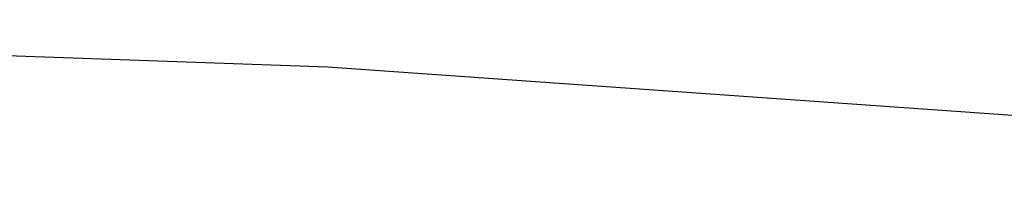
# Model space of a CAD drawing. Extents: x 0 to 363660, y 0 to 4201329.
# Tile 151 of 256: x 360218.655 to 360219.694, y 4200495.571 to 4200495.74. Entities that reach past the tile are written whole.
import ezdxf

# ---------------------------------------------------------------- set-up
doc = ezdxf.new("R2010")
doc.units = 0
doc.header["$LTSCALE"] = 0.5
doc.header["$MEASUREMENT"] = 0
doc.layers.add('(032) Горизонтали утолщенные', color=32, linetype='Continuous', lineweight=30)

# ---------------------------------------------------------------- blocks, each defined once
blk = doc.blocks.new('gergrgrre')
at = {"layer": '(032) Горизонтали утолщенные', "color": 32}
blk.add_polyline3d([(360221.7452, 4200495.4614, 546), (360220.39, 4200495.59, 546), (360218.98, 4200495.69, 546), (360217.57, 4200495.74, 546), (360216.2, 4200495.73, 546), (360214.9, 4200495.64, 546), (360213.68, 4200495.48, 546), (360212.51, 4200495.25, 546), (360211.4, 4200494.95, 546), (360210.33, 4200494.58, 546), (360209.3, 4200494.14, 546), (360208.29, 4200493.63, 546), (360207.29, 4200493.06, 546), (360206.32, 4200492.41, 546), (360205.37, 4200491.68, 546), (360204.44, 4200490.86, 546)], dxfattribs=at)
blk.add_polyline3d([(360221.7452, 4200495.4614, 546), (360220.39, 4200495.59, 546), (360218.98, 4200495.69, 546), (360217.57, 4200495.74, 546), (360216.2, 4200495.73, 546), (360214.9, 4200495.64, 546), (360213.68, 4200495.48, 546), (360212.51, 4200495.25, 546), (360211.4, 4200494.95, 546), (360210.33, 4200494.58, 546), (360209.3, 4200494.14, 546), (360208.29, 4200493.63, 546), (360207.29, 4200493.06, 546), (360206.32, 4200492.41, 546), (360205.37, 4200491.68, 546), (360204.44, 4200490.86, 546)], dxfattribs=at)
blk.add_polyline3d([(360221.7452, 4200495.4614, 546), (360220.39, 4200495.59, 546), (360218.98, 4200495.69, 546), (360217.57, 4200495.74, 546), (360216.2, 4200495.73, 546), (360214.9, 4200495.64, 546), (360213.68, 4200495.48, 546), (360212.51, 4200495.25, 546), (360211.4, 4200494.95, 546), (360210.33, 4200494.58, 546), (360209.3, 4200494.14, 546), (360208.29, 4200493.63, 546), (360207.29, 4200493.06, 546), (360206.32, 4200492.41, 546), (360205.37, 4200491.68, 546), (360204.44, 4200490.86, 546)], dxfattribs=at)
blk.add_polyline3d([(360221.7452, 4200495.4614, 546), (360220.39, 4200495.59, 546), (360218.98, 4200495.69, 546), (360217.57, 4200495.74, 546), (360216.2, 4200495.73, 546), (360214.9, 4200495.64, 546), (360213.68, 4200495.48, 546), (360212.51, 4200495.25, 546), (360211.4, 4200494.95, 546), (360210.33, 4200494.58, 546), (360209.3, 4200494.14, 546), (360208.29, 4200493.63, 546), (360207.29, 4200493.06, 546), (360206.32, 4200492.41, 546), (360205.37, 4200491.68, 546), (360204.44, 4200490.86, 546)], dxfattribs=at)
blk.add_polyline3d([(360221.7452, 4200495.4614, 546), (360220.39, 4200495.59, 546), (360218.98, 4200495.69, 546), (360217.57, 4200495.74, 546), (360216.2, 4200495.73, 546), (360214.9, 4200495.64, 546), (360213.68, 4200495.48, 546), (360212.51, 4200495.25, 546), (360211.4, 4200494.95, 546), (360210.33, 4200494.58, 546), (360209.3, 4200494.14, 546), (360208.29, 4200493.63, 546), (360207.29, 4200493.06, 546), (360206.32, 4200492.41, 546), (360205.37, 4200491.68, 546), (360204.44, 4200490.86, 546)], dxfattribs=at)
blk.add_polyline3d([(360221.7452, 4200495.4614, 546), (360220.39, 4200495.59, 546), (360218.98, 4200495.69, 546), (360217.57, 4200495.74, 546), (360216.2, 4200495.73, 546), (360214.9, 4200495.64, 546), (360213.68, 4200495.48, 546), (360212.51, 4200495.25, 546), (360211.4, 4200494.95, 546), (360210.33, 4200494.58, 546), (360209.3, 4200494.14, 546), (360208.29, 4200493.63, 546), (360207.29, 4200493.06, 546), (360206.32, 4200492.41, 546), (360205.37, 4200491.68, 546), (360204.44, 4200490.86, 546)], dxfattribs=at)
blk.add_polyline3d([(360221.7452, 4200495.4614, 546), (360220.39, 4200495.59, 546), (360218.98, 4200495.69, 546), (360217.57, 4200495.74, 546), (360216.2, 4200495.73, 546), (360214.9, 4200495.64, 546), (360213.68, 4200495.48, 546), (360212.51, 4200495.25, 546), (360211.4, 4200494.95, 546), (360210.33, 4200494.58, 546), (360209.3, 4200494.14, 546), (360208.29, 4200493.63, 546), (360207.29, 4200493.06, 546), (360206.32, 4200492.41, 546), (360205.37, 4200491.68, 546), (360204.44, 4200490.86, 546)], dxfattribs=at)
blk.add_polyline3d([(360221.7452, 4200495.4614, 546), (360220.39, 4200495.59, 546), (360218.98, 4200495.69, 546), (360217.57, 4200495.74, 546), (360216.2, 4200495.73, 546), (360214.9, 4200495.64, 546), (360213.68, 4200495.48, 546), (360212.51, 4200495.25, 546), (360211.4, 4200494.95, 546), (360210.33, 4200494.58, 546), (360209.3, 4200494.14, 546), (360208.29, 4200493.63, 546), (360207.29, 4200493.06, 546), (360206.32, 4200492.41, 546), (360205.37, 4200491.68, 546), (360204.44, 4200490.86, 546)], dxfattribs=at)
blk.add_polyline3d([(360221.7452, 4200495.4614, 546), (360220.39, 4200495.59, 546), (360218.98, 4200495.69, 546), (360217.57, 4200495.74, 546), (360216.2, 4200495.73, 546), (360214.9, 4200495.64, 546), (360213.68, 4200495.48, 546), (360212.51, 4200495.25, 546), (360211.4, 4200494.95, 546), (360210.33, 4200494.58, 546), (360209.3, 4200494.14, 546), (360208.29, 4200493.63, 546), (360207.29, 4200493.06, 546), (360206.32, 4200492.41, 546), (360205.37, 4200491.68, 546), (360204.44, 4200490.86, 546)], dxfattribs=at)
blk.add_polyline3d([(360221.7452, 4200495.4614, 546), (360220.39, 4200495.59, 546), (360218.98, 4200495.69, 546), (360217.57, 4200495.74, 546), (360216.2, 4200495.73, 546), (360214.9, 4200495.64, 546), (360213.68, 4200495.48, 546), (360212.51, 4200495.25, 546), (360211.4, 4200494.95, 546), (360210.33, 4200494.58, 546), (360209.3, 4200494.14, 546), (360208.29, 4200493.63, 546), (360207.29, 4200493.06, 546), (360206.32, 4200492.41, 546), (360205.37, 4200491.68, 546), (360204.44, 4200490.86, 546)], dxfattribs=at)
blk.add_polyline3d([(360221.7452, 4200495.4614, 546), (360220.39, 4200495.59, 546), (360218.98, 4200495.69, 546), (360217.57, 4200495.74, 546), (360216.2, 4200495.73, 546), (360214.9, 4200495.64, 546), (360213.68, 4200495.48, 546), (360212.51, 4200495.25, 546), (360211.4, 4200494.95, 546), (360210.33, 4200494.58, 546), (360209.3, 4200494.14, 546), (360208.29, 4200493.63, 546), (360207.29, 4200493.06, 546), (360206.32, 4200492.41, 546), (360205.37, 4200491.68, 546), (360204.44, 4200490.86, 546)], dxfattribs=at)
blk.add_polyline3d([(360221.7452, 4200495.4614, 546), (360220.39, 4200495.59, 546), (360218.98, 4200495.69, 546), (360217.57, 4200495.74, 546), (360216.2, 4200495.73, 546), (360214.9, 4200495.64, 546), (360213.68, 4200495.48, 546), (360212.51, 4200495.25, 546), (360211.4, 4200494.95, 546), (360210.33, 4200494.58, 546), (360209.3, 4200494.14, 546), (360208.29, 4200493.63, 546), (360207.29, 4200493.06, 546), (360206.32, 4200492.41, 546), (360205.37, 4200491.68, 546), (360204.44, 4200490.86, 546)], dxfattribs=at)
blk.add_polyline3d([(360221.7452, 4200495.4614, 546), (360220.39, 4200495.59, 546), (360218.98, 4200495.69, 546), (360217.57, 4200495.74, 546), (360216.2, 4200495.73, 546), (360214.9, 4200495.64, 546), (360213.68, 4200495.48, 546), (360212.51, 4200495.25, 546), (360211.4, 4200494.95, 546), (360210.33, 4200494.58, 546), (360209.3, 4200494.14, 546), (360208.29, 4200493.63, 546), (360207.29, 4200493.06, 546), (360206.32, 4200492.41, 546), (360205.37, 4200491.68, 546), (360204.44, 4200490.86, 546)], dxfattribs=at)
blk.add_polyline3d([(360221.7452, 4200495.4614, 546), (360220.39, 4200495.59, 546), (360218.98, 4200495.69, 546), (360217.57, 4200495.74, 546), (360216.2, 4200495.73, 546), (360214.9, 4200495.64, 546), (360213.68, 4200495.48, 546), (360212.51, 4200495.25, 546), (360211.4, 4200494.95, 546), (360210.33, 4200494.58, 546), (360209.3, 4200494.14, 546), (360208.29, 4200493.63, 546), (360207.29, 4200493.06, 546), (360206.32, 4200492.41, 546), (360205.37, 4200491.68, 546), (360204.44, 4200490.86, 546)], dxfattribs=at)
blk.add_polyline3d([(360221.7452, 4200495.4614, 546), (360220.39, 4200495.59, 546), (360218.98, 4200495.69, 546), (360217.57, 4200495.74, 546), (360216.2, 4200495.73, 546), (360214.9, 4200495.64, 546), (360213.68, 4200495.48, 546), (360212.51, 4200495.25, 546), (360211.4, 4200494.95, 546), (360210.33, 4200494.58, 546), (360209.3, 4200494.14, 546), (360208.29, 4200493.63, 546), (360207.29, 4200493.06, 546), (360206.32, 4200492.41, 546), (360205.37, 4200491.68, 546), (360204.44, 4200490.86, 546)], dxfattribs=at)
blk.add_polyline3d([(360221.7452, 4200495.4614, 546), (360220.39, 4200495.59, 546), (360218.98, 4200495.69, 546), (360217.57, 4200495.74, 546), (360216.2, 4200495.73, 546), (360214.9, 4200495.64, 546), (360213.68, 4200495.48, 546), (360212.51, 4200495.25, 546), (360211.4, 4200494.95, 546), (360210.33, 4200494.58, 546), (360209.3, 4200494.14, 546), (360208.29, 4200493.63, 546), (360207.29, 4200493.06, 546), (360206.32, 4200492.41, 546), (360205.37, 4200491.68, 546), (360204.44, 4200490.86, 546)], dxfattribs=at)
blk.add_polyline3d([(360221.7452, 4200495.4614, 546), (360220.39, 4200495.59, 546), (360218.98, 4200495.69, 546), (360217.57, 4200495.74, 546), (360216.2, 4200495.73, 546), (360214.9, 4200495.64, 546), (360213.68, 4200495.48, 546), (360212.51, 4200495.25, 546), (360211.4, 4200494.95, 546), (360210.33, 4200494.58, 546), (360209.3, 4200494.14, 546), (360208.29, 4200493.63, 546), (360207.29, 4200493.06, 546), (360206.32, 4200492.41, 546), (360205.37, 4200491.68, 546), (360204.44, 4200490.86, 546)], dxfattribs=at)
blk.add_polyline3d([(360221.7452, 4200495.4614, 546), (360220.39, 4200495.59, 546), (360218.98, 4200495.69, 546), (360217.57, 4200495.74, 546), (360216.2, 4200495.73, 546), (360214.9, 4200495.64, 546), (360213.68, 4200495.48, 546), (360212.51, 4200495.25, 546), (360211.4, 4200494.95, 546), (360210.33, 4200494.58, 546), (360209.3, 4200494.14, 546), (360208.29, 4200493.63, 546), (360207.29, 4200493.06, 546), (360206.32, 4200492.41, 546), (360205.37, 4200491.68, 546), (360204.44, 4200490.86, 546)], dxfattribs=at)
blk.add_polyline3d([(360221.7452, 4200495.4614, 546), (360220.39, 4200495.59, 546), (360218.98, 4200495.69, 546), (360217.57, 4200495.74, 546), (360216.2, 4200495.73, 546), (360214.9, 4200495.64, 546), (360213.68, 4200495.48, 546), (360212.51, 4200495.25, 546), (360211.4, 4200494.95, 546), (360210.33, 4200494.58, 546), (360209.3, 4200494.14, 546), (360208.29, 4200493.63, 546), (360207.29, 4200493.06, 546), (360206.32, 4200492.41, 546), (360205.37, 4200491.68, 546), (360204.44, 4200490.86, 546)], dxfattribs=at)
blk.add_polyline3d([(360221.7452, 4200495.4614, 546), (360220.39, 4200495.59, 546), (360218.98, 4200495.69, 546), (360217.57, 4200495.74, 546), (360216.2, 4200495.73, 546), (360214.9, 4200495.64, 546), (360213.68, 4200495.48, 546), (360212.51, 4200495.25, 546), (360211.4, 4200494.95, 546), (360210.33, 4200494.58, 546), (360209.3, 4200494.14, 546), (360208.29, 4200493.63, 546), (360207.29, 4200493.06, 546), (360206.32, 4200492.41, 546), (360205.37, 4200491.68, 546), (360204.44, 4200490.86, 546)], dxfattribs=at)
blk.add_polyline3d([(360221.7452, 4200495.4614, 546), (360220.39, 4200495.59, 546), (360218.98, 4200495.69, 546), (360217.57, 4200495.74, 546), (360216.2, 4200495.73, 546), (360214.9, 4200495.64, 546), (360213.68, 4200495.48, 546), (360212.51, 4200495.25, 546), (360211.4, 4200494.95, 546), (360210.33, 4200494.58, 546), (360209.3, 4200494.14, 546), (360208.29, 4200493.63, 546), (360207.29, 4200493.06, 546), (360206.32, 4200492.41, 546), (360205.37, 4200491.68, 546), (360204.44, 4200490.86, 546)], dxfattribs=at)
blk.add_polyline3d([(360221.7452, 4200495.4614, 546), (360220.39, 4200495.59, 546), (360218.98, 4200495.69, 546), (360217.57, 4200495.74, 546), (360216.2, 4200495.73, 546), (360214.9, 4200495.64, 546), (360213.68, 4200495.48, 546), (360212.51, 4200495.25, 546), (360211.4, 4200494.95, 546), (360210.33, 4200494.58, 546), (360209.3, 4200494.14, 546), (360208.29, 4200493.63, 546), (360207.29, 4200493.06, 546), (360206.32, 4200492.41, 546), (360205.37, 4200491.68, 546), (360204.44, 4200490.86, 546)], dxfattribs=at)
blk.add_polyline3d([(360221.7452, 4200495.4614, 546), (360220.39, 4200495.59, 546), (360218.98, 4200495.69, 546), (360217.57, 4200495.74, 546), (360216.2, 4200495.73, 546), (360214.9, 4200495.64, 546), (360213.68, 4200495.48, 546), (360212.51, 4200495.25, 546), (360211.4, 4200494.95, 546), (360210.33, 4200494.58, 546), (360209.3, 4200494.14, 546), (360208.29, 4200493.63, 546), (360207.29, 4200493.06, 546), (360206.32, 4200492.41, 546), (360205.37, 4200491.68, 546), (360204.44, 4200490.86, 546)], dxfattribs=at)
blk.add_polyline3d([(360221.7452, 4200495.4614, 546), (360220.39, 4200495.59, 546), (360218.98, 4200495.69, 546), (360217.57, 4200495.74, 546), (360216.2, 4200495.73, 546), (360214.9, 4200495.64, 546), (360213.68, 4200495.48, 546), (360212.51, 4200495.25, 546), (360211.4, 4200494.95, 546), (360210.33, 4200494.58, 546), (360209.3, 4200494.14, 546), (360208.29, 4200493.63, 546), (360207.29, 4200493.06, 546), (360206.32, 4200492.41, 546), (360205.37, 4200491.68, 546), (360204.44, 4200490.86, 546)], dxfattribs=at)
blk.add_polyline3d([(360221.7452, 4200495.4614, 546), (360220.39, 4200495.59, 546), (360218.98, 4200495.69, 546), (360217.57, 4200495.74, 546), (360216.2, 4200495.73, 546), (360214.9, 4200495.64, 546), (360213.68, 4200495.48, 546), (360212.51, 4200495.25, 546), (360211.4, 4200494.95, 546), (360210.33, 4200494.58, 546), (360209.3, 4200494.14, 546), (360208.29, 4200493.63, 546), (360207.29, 4200493.06, 546), (360206.32, 4200492.41, 546), (360205.37, 4200491.68, 546), (360204.44, 4200490.86, 546)], dxfattribs=at)
blk.add_polyline3d([(360221.7452, 4200495.4614, 546), (360220.39, 4200495.59, 546), (360218.98, 4200495.69, 546), (360217.57, 4200495.74, 546), (360216.2, 4200495.73, 546), (360214.9, 4200495.64, 546), (360213.68, 4200495.48, 546), (360212.51, 4200495.25, 546), (360211.4, 4200494.95, 546), (360210.33, 4200494.58, 546), (360209.3, 4200494.14, 546), (360208.29, 4200493.63, 546), (360207.29, 4200493.06, 546), (360206.32, 4200492.41, 546), (360205.37, 4200491.68, 546), (360204.44, 4200490.86, 546)], dxfattribs=at)
blk.add_polyline3d([(360221.7452, 4200495.4614, 546), (360220.39, 4200495.59, 546), (360218.98, 4200495.69, 546), (360217.57, 4200495.74, 546), (360216.2, 4200495.73, 546), (360214.9, 4200495.64, 546), (360213.68, 4200495.48, 546), (360212.51, 4200495.25, 546), (360211.4, 4200494.95, 546), (360210.33, 4200494.58, 546), (360209.3, 4200494.14, 546), (360208.29, 4200493.63, 546), (360207.29, 4200493.06, 546), (360206.32, 4200492.41, 546), (360205.37, 4200491.68, 546), (360204.44, 4200490.86, 546)], dxfattribs=at)
blk.add_polyline3d([(360221.7452, 4200495.4614, 546), (360220.39, 4200495.59, 546), (360218.98, 4200495.69, 546), (360217.57, 4200495.74, 546), (360216.2, 4200495.73, 546), (360214.9, 4200495.64, 546), (360213.68, 4200495.48, 546), (360212.51, 4200495.25, 546), (360211.4, 4200494.95, 546), (360210.33, 4200494.58, 546), (360209.3, 4200494.14, 546), (360208.29, 4200493.63, 546), (360207.29, 4200493.06, 546), (360206.32, 4200492.41, 546), (360205.37, 4200491.68, 546), (360204.44, 4200490.86, 546)], dxfattribs=at)
blk.add_polyline3d([(360221.7452, 4200495.4614, 546), (360220.39, 4200495.59, 546), (360218.98, 4200495.69, 546), (360217.57, 4200495.74, 546), (360216.2, 4200495.73, 546), (360214.9, 4200495.64, 546), (360213.68, 4200495.48, 546), (360212.51, 4200495.25, 546), (360211.4, 4200494.95, 546), (360210.33, 4200494.58, 546), (360209.3, 4200494.14, 546), (360208.29, 4200493.63, 546), (360207.29, 4200493.06, 546), (360206.32, 4200492.41, 546), (360205.37, 4200491.68, 546), (360204.44, 4200490.86, 546)], dxfattribs=at)
blk.add_polyline3d([(360221.7452, 4200495.4614, 546), (360220.39, 4200495.59, 546), (360218.98, 4200495.69, 546), (360217.57, 4200495.74, 546), (360216.2, 4200495.73, 546), (360214.9, 4200495.64, 546), (360213.68, 4200495.48, 546), (360212.51, 4200495.25, 546), (360211.4, 4200494.95, 546), (360210.33, 4200494.58, 546), (360209.3, 4200494.14, 546), (360208.29, 4200493.63, 546), (360207.29, 4200493.06, 546), (360206.32, 4200492.41, 546), (360205.37, 4200491.68, 546), (360204.44, 4200490.86, 546)], dxfattribs=at)
blk.add_polyline3d([(360221.7452, 4200495.4614, 546), (360220.39, 4200495.59, 546), (360218.98, 4200495.69, 546), (360217.57, 4200495.74, 546), (360216.2, 4200495.73, 546), (360214.9, 4200495.64, 546), (360213.68, 4200495.48, 546), (360212.51, 4200495.25, 546), (360211.4, 4200494.95, 546), (360210.33, 4200494.58, 546), (360209.3, 4200494.14, 546), (360208.29, 4200493.63, 546), (360207.29, 4200493.06, 546), (360206.32, 4200492.41, 546), (360205.37, 4200491.68, 546), (360204.44, 4200490.86, 546)], dxfattribs=at)
blk.add_polyline3d([(360221.7452, 4200495.4614, 546), (360220.39, 4200495.59, 546), (360218.98, 4200495.69, 546), (360217.57, 4200495.74, 546), (360216.2, 4200495.73, 546), (360214.9, 4200495.64, 546), (360213.68, 4200495.48, 546), (360212.51, 4200495.25, 546), (360211.4, 4200494.95, 546), (360210.33, 4200494.58, 546), (360209.3, 4200494.14, 546), (360208.29, 4200493.63, 546), (360207.29, 4200493.06, 546), (360206.32, 4200492.41, 546), (360205.37, 4200491.68, 546), (360204.44, 4200490.86, 546)], dxfattribs=at)
blk.add_polyline3d([(360221.7452, 4200495.4614, 546), (360220.39, 4200495.59, 546), (360218.98, 4200495.69, 546), (360217.57, 4200495.74, 546), (360216.2, 4200495.73, 546), (360214.9, 4200495.64, 546), (360213.68, 4200495.48, 546), (360212.51, 4200495.25, 546), (360211.4, 4200494.95, 546), (360210.33, 4200494.58, 546), (360209.3, 4200494.14, 546), (360208.29, 4200493.63, 546), (360207.29, 4200493.06, 546), (360206.32, 4200492.41, 546), (360205.37, 4200491.68, 546), (360204.44, 4200490.86, 546)], dxfattribs=at)
blk.add_polyline3d([(360221.7452, 4200495.4614, 546), (360220.39, 4200495.59, 546), (360218.98, 4200495.69, 546), (360217.57, 4200495.74, 546), (360216.2, 4200495.73, 546), (360214.9, 4200495.64, 546), (360213.68, 4200495.48, 546), (360212.51, 4200495.25, 546), (360211.4, 4200494.95, 546), (360210.33, 4200494.58, 546), (360209.3, 4200494.14, 546), (360208.29, 4200493.63, 546), (360207.29, 4200493.06, 546), (360206.32, 4200492.41, 546), (360205.37, 4200491.68, 546), (360204.44, 4200490.86, 546)], dxfattribs=at)
blk.add_polyline3d([(360221.7452, 4200495.4614, 546), (360220.39, 4200495.59, 546), (360218.98, 4200495.69, 546), (360217.57, 4200495.74, 546), (360216.2, 4200495.73, 546), (360214.9, 4200495.64, 546), (360213.68, 4200495.48, 546), (360212.51, 4200495.25, 546), (360211.4, 4200494.95, 546), (360210.33, 4200494.58, 546), (360209.3, 4200494.14, 546), (360208.29, 4200493.63, 546), (360207.29, 4200493.06, 546), (360206.32, 4200492.41, 546), (360205.37, 4200491.68, 546), (360204.44, 4200490.86, 546)], dxfattribs=at)
blk.add_polyline3d([(360221.7452, 4200495.4614, 546), (360220.39, 4200495.59, 546), (360218.98, 4200495.69, 546), (360217.57, 4200495.74, 546), (360216.2, 4200495.73, 546), (360214.9, 4200495.64, 546), (360213.68, 4200495.48, 546), (360212.51, 4200495.25, 546), (360211.4, 4200494.95, 546), (360210.33, 4200494.58, 546), (360209.3, 4200494.14, 546), (360208.29, 4200493.63, 546), (360207.29, 4200493.06, 546), (360206.32, 4200492.41, 546), (360205.37, 4200491.68, 546), (360204.44, 4200490.86, 546)], dxfattribs=at)
blk.add_polyline3d([(360221.7452, 4200495.4614, 546), (360220.39, 4200495.59, 546), (360218.98, 4200495.69, 546), (360217.57, 4200495.74, 546), (360216.2, 4200495.73, 546), (360214.9, 4200495.64, 546), (360213.68, 4200495.48, 546), (360212.51, 4200495.25, 546), (360211.4, 4200494.95, 546), (360210.33, 4200494.58, 546), (360209.3, 4200494.14, 546), (360208.29, 4200493.63, 546), (360207.29, 4200493.06, 546), (360206.32, 4200492.41, 546), (360205.37, 4200491.68, 546), (360204.44, 4200490.86, 546)], dxfattribs=at)
blk.add_polyline3d([(360221.7452, 4200495.4614, 546), (360220.39, 4200495.59, 546), (360218.98, 4200495.69, 546), (360217.57, 4200495.74, 546), (360216.2, 4200495.73, 546), (360214.9, 4200495.64, 546), (360213.68, 4200495.48, 546), (360212.51, 4200495.25, 546), (360211.4, 4200494.95, 546), (360210.33, 4200494.58, 546), (360209.3, 4200494.14, 546), (360208.29, 4200493.63, 546), (360207.29, 4200493.06, 546), (360206.32, 4200492.41, 546), (360205.37, 4200491.68, 546), (360204.44, 4200490.86, 546)], dxfattribs=at)
blk.add_polyline3d([(360221.7452, 4200495.4614, 546), (360220.39, 4200495.59, 546), (360218.98, 4200495.69, 546), (360217.57, 4200495.74, 546), (360216.2, 4200495.73, 546), (360214.9, 4200495.64, 546), (360213.68, 4200495.48, 546), (360212.51, 4200495.25, 546), (360211.4, 4200494.95, 546), (360210.33, 4200494.58, 546), (360209.3, 4200494.14, 546), (360208.29, 4200493.63, 546), (360207.29, 4200493.06, 546), (360206.32, 4200492.41, 546), (360205.37, 4200491.68, 546), (360204.44, 4200490.86, 546)], dxfattribs=at)
blk.add_polyline3d([(360221.7452, 4200495.4614, 546), (360220.39, 4200495.59, 546), (360218.98, 4200495.69, 546), (360217.57, 4200495.74, 546), (360216.2, 4200495.73, 546), (360214.9, 4200495.64, 546), (360213.68, 4200495.48, 546), (360212.51, 4200495.25, 546), (360211.4, 4200494.95, 546), (360210.33, 4200494.58, 546), (360209.3, 4200494.14, 546), (360208.29, 4200493.63, 546), (360207.29, 4200493.06, 546), (360206.32, 4200492.41, 546), (360205.37, 4200491.68, 546), (360204.44, 4200490.86, 546)], dxfattribs=at)
blk.add_polyline3d([(360221.7452, 4200495.4614, 546), (360220.39, 4200495.59, 546), (360218.98, 4200495.69, 546), (360217.57, 4200495.74, 546), (360216.2, 4200495.73, 546), (360214.9, 4200495.64, 546), (360213.68, 4200495.48, 546), (360212.51, 4200495.25, 546), (360211.4, 4200494.95, 546), (360210.33, 4200494.58, 546), (360209.3, 4200494.14, 546), (360208.29, 4200493.63, 546), (360207.29, 4200493.06, 546), (360206.32, 4200492.41, 546), (360205.37, 4200491.68, 546), (360204.44, 4200490.86, 546)], dxfattribs=at)
blk.add_polyline3d([(360221.7452, 4200495.4614, 546), (360220.39, 4200495.59, 546), (360218.98, 4200495.69, 546), (360217.57, 4200495.74, 546), (360216.2, 4200495.73, 546), (360214.9, 4200495.64, 546), (360213.68, 4200495.48, 546), (360212.51, 4200495.25, 546), (360211.4, 4200494.95, 546), (360210.33, 4200494.58, 546), (360209.3, 4200494.14, 546), (360208.29, 4200493.63, 546), (360207.29, 4200493.06, 546), (360206.32, 4200492.41, 546), (360205.37, 4200491.68, 546), (360204.44, 4200490.86, 546)], dxfattribs=at)
blk.add_polyline3d([(360221.7452, 4200495.4614, 546), (360220.39, 4200495.59, 546), (360218.98, 4200495.69, 546), (360217.57, 4200495.74, 546), (360216.2, 4200495.73, 546), (360214.9, 4200495.64, 546), (360213.68, 4200495.48, 546), (360212.51, 4200495.25, 546), (360211.4, 4200494.95, 546), (360210.33, 4200494.58, 546), (360209.3, 4200494.14, 546), (360208.29, 4200493.63, 546), (360207.29, 4200493.06, 546), (360206.32, 4200492.41, 546), (360205.37, 4200491.68, 546), (360204.44, 4200490.86, 546)], dxfattribs=at)
blk.add_polyline3d([(360221.7452, 4200495.4614, 546), (360220.39, 4200495.59, 546), (360218.98, 4200495.69, 546), (360217.57, 4200495.74, 546), (360216.2, 4200495.73, 546), (360214.9, 4200495.64, 546), (360213.68, 4200495.48, 546), (360212.51, 4200495.25, 546), (360211.4, 4200494.95, 546), (360210.33, 4200494.58, 546), (360209.3, 4200494.14, 546), (360208.29, 4200493.63, 546), (360207.29, 4200493.06, 546), (360206.32, 4200492.41, 546), (360205.37, 4200491.68, 546), (360204.44, 4200490.86, 546)], dxfattribs=at)
blk.add_polyline3d([(360221.7452, 4200495.4614, 546), (360220.39, 4200495.59, 546), (360218.98, 4200495.69, 546), (360217.57, 4200495.74, 546), (360216.2, 4200495.73, 546), (360214.9, 4200495.64, 546), (360213.68, 4200495.48, 546), (360212.51, 4200495.25, 546), (360211.4, 4200494.95, 546), (360210.33, 4200494.58, 546), (360209.3, 4200494.14, 546), (360208.29, 4200493.63, 546), (360207.29, 4200493.06, 546), (360206.32, 4200492.41, 546), (360205.37, 4200491.68, 546), (360204.44, 4200490.86, 546)], dxfattribs=at)
blk.add_polyline3d([(360221.7452, 4200495.4614, 546), (360220.39, 4200495.59, 546), (360218.98, 4200495.69, 546), (360217.57, 4200495.74, 546), (360216.2, 4200495.73, 546), (360214.9, 4200495.64, 546), (360213.68, 4200495.48, 546), (360212.51, 4200495.25, 546), (360211.4, 4200494.95, 546), (360210.33, 4200494.58, 546), (360209.3, 4200494.14, 546), (360208.29, 4200493.63, 546), (360207.29, 4200493.06, 546), (360206.32, 4200492.41, 546), (360205.37, 4200491.68, 546), (360204.44, 4200490.86, 546)], dxfattribs=at)
blk.add_polyline3d([(360221.7452, 4200495.4614, 546), (360220.39, 4200495.59, 546), (360218.98, 4200495.69, 546), (360217.57, 4200495.74, 546), (360216.2, 4200495.73, 546), (360214.9, 4200495.64, 546), (360213.68, 4200495.48, 546), (360212.51, 4200495.25, 546), (360211.4, 4200494.95, 546), (360210.33, 4200494.58, 546), (360209.3, 4200494.14, 546), (360208.29, 4200493.63, 546), (360207.29, 4200493.06, 546), (360206.32, 4200492.41, 546), (360205.37, 4200491.68, 546), (360204.44, 4200490.86, 546)], dxfattribs=at)
blk.add_polyline3d([(360221.7452, 4200495.4614, 546), (360220.39, 4200495.59, 546), (360218.98, 4200495.69, 546), (360217.57, 4200495.74, 546), (360216.2, 4200495.73, 546), (360214.9, 4200495.64, 546), (360213.68, 4200495.48, 546), (360212.51, 4200495.25, 546), (360211.4, 4200494.95, 546), (360210.33, 4200494.58, 546), (360209.3, 4200494.14, 546), (360208.29, 4200493.63, 546), (360207.29, 4200493.06, 546), (360206.32, 4200492.41, 546), (360205.37, 4200491.68, 546), (360204.44, 4200490.86, 546)], dxfattribs=at)
blk.add_polyline3d([(360221.7452, 4200495.4614, 546), (360220.39, 4200495.59, 546), (360218.98, 4200495.69, 546), (360217.57, 4200495.74, 546), (360216.2, 4200495.73, 546), (360214.9, 4200495.64, 546), (360213.68, 4200495.48, 546), (360212.51, 4200495.25, 546), (360211.4, 4200494.95, 546), (360210.33, 4200494.58, 546), (360209.3, 4200494.14, 546), (360208.29, 4200493.63, 546), (360207.29, 4200493.06, 546), (360206.32, 4200492.41, 546), (360205.37, 4200491.68, 546), (360204.44, 4200490.86, 546)], dxfattribs=at)
blk.add_polyline3d([(360221.7452, 4200495.4614, 546), (360220.39, 4200495.59, 546), (360218.98, 4200495.69, 546), (360217.57, 4200495.74, 546), (360216.2, 4200495.73, 546), (360214.9, 4200495.64, 546), (360213.68, 4200495.48, 546), (360212.51, 4200495.25, 546), (360211.4, 4200494.95, 546), (360210.33, 4200494.58, 546), (360209.3, 4200494.14, 546), (360208.29, 4200493.63, 546), (360207.29, 4200493.06, 546), (360206.32, 4200492.41, 546), (360205.37, 4200491.68, 546), (360204.44, 4200490.86, 546)], dxfattribs=at)
blk.add_polyline3d([(360221.7452, 4200495.4614, 546), (360220.39, 4200495.59, 546), (360218.98, 4200495.69, 546), (360217.57, 4200495.74, 546), (360216.2, 4200495.73, 546), (360214.9, 4200495.64, 546), (360213.68, 4200495.48, 546), (360212.51, 4200495.25, 546), (360211.4, 4200494.95, 546), (360210.33, 4200494.58, 546), (360209.3, 4200494.14, 546), (360208.29, 4200493.63, 546), (360207.29, 4200493.06, 546), (360206.32, 4200492.41, 546), (360205.37, 4200491.68, 546), (360204.44, 4200490.86, 546)], dxfattribs=at)
blk.add_polyline3d([(360221.7452, 4200495.4614, 546), (360220.39, 4200495.59, 546), (360218.98, 4200495.69, 546), (360217.57, 4200495.74, 546), (360216.2, 4200495.73, 546), (360214.9, 4200495.64, 546), (360213.68, 4200495.48, 546), (360212.51, 4200495.25, 546), (360211.4, 4200494.95, 546), (360210.33, 4200494.58, 546), (360209.3, 4200494.14, 546), (360208.29, 4200493.63, 546), (360207.29, 4200493.06, 546), (360206.32, 4200492.41, 546), (360205.37, 4200491.68, 546), (360204.44, 4200490.86, 546)], dxfattribs=at)
blk.add_polyline3d([(360221.7452, 4200495.4614, 546), (360220.39, 4200495.59, 546), (360218.98, 4200495.69, 546), (360217.57, 4200495.74, 546), (360216.2, 4200495.73, 546), (360214.9, 4200495.64, 546), (360213.68, 4200495.48, 546), (360212.51, 4200495.25, 546), (360211.4, 4200494.95, 546), (360210.33, 4200494.58, 546), (360209.3, 4200494.14, 546), (360208.29, 4200493.63, 546), (360207.29, 4200493.06, 546), (360206.32, 4200492.41, 546), (360205.37, 4200491.68, 546), (360204.44, 4200490.86, 546)], dxfattribs=at)
blk.add_polyline3d([(360221.7452, 4200495.4614, 546), (360220.39, 4200495.59, 546), (360218.98, 4200495.69, 546), (360217.57, 4200495.74, 546), (360216.2, 4200495.73, 546), (360214.9, 4200495.64, 546), (360213.68, 4200495.48, 546), (360212.51, 4200495.25, 546), (360211.4, 4200494.95, 546), (360210.33, 4200494.58, 546), (360209.3, 4200494.14, 546), (360208.29, 4200493.63, 546), (360207.29, 4200493.06, 546), (360206.32, 4200492.41, 546), (360205.37, 4200491.68, 546), (360204.44, 4200490.86, 546)], dxfattribs=at)
blk.add_polyline3d([(360221.7452, 4200495.4614, 546), (360220.39, 4200495.59, 546), (360218.98, 4200495.69, 546), (360217.57, 4200495.74, 546), (360216.2, 4200495.73, 546), (360214.9, 4200495.64, 546), (360213.68, 4200495.48, 546), (360212.51, 4200495.25, 546), (360211.4, 4200494.95, 546), (360210.33, 4200494.58, 546), (360209.3, 4200494.14, 546), (360208.29, 4200493.63, 546), (360207.29, 4200493.06, 546), (360206.32, 4200492.41, 546), (360205.37, 4200491.68, 546), (360204.44, 4200490.86, 546)], dxfattribs=at)
blk.add_polyline3d([(360221.7452, 4200495.4614, 546), (360220.39, 4200495.59, 546), (360218.98, 4200495.69, 546), (360217.57, 4200495.74, 546), (360216.2, 4200495.73, 546), (360214.9, 4200495.64, 546), (360213.68, 4200495.48, 546), (360212.51, 4200495.25, 546), (360211.4, 4200494.95, 546), (360210.33, 4200494.58, 546), (360209.3, 4200494.14, 546), (360208.29, 4200493.63, 546), (360207.29, 4200493.06, 546), (360206.32, 4200492.41, 546), (360205.37, 4200491.68, 546), (360204.44, 4200490.86, 546)], dxfattribs=at)
blk.add_polyline3d([(360221.7452, 4200495.4614, 546), (360220.39, 4200495.59, 546), (360218.98, 4200495.69, 546), (360217.57, 4200495.74, 546), (360216.2, 4200495.73, 546), (360214.9, 4200495.64, 546), (360213.68, 4200495.48, 546), (360212.51, 4200495.25, 546), (360211.4, 4200494.95, 546), (360210.33, 4200494.58, 546), (360209.3, 4200494.14, 546), (360208.29, 4200493.63, 546), (360207.29, 4200493.06, 546), (360206.32, 4200492.41, 546), (360205.37, 4200491.68, 546), (360204.44, 4200490.86, 546)], dxfattribs=at)
blk.add_polyline3d([(360221.7452, 4200495.4614, 546), (360220.39, 4200495.59, 546), (360218.98, 4200495.69, 546), (360217.57, 4200495.74, 546), (360216.2, 4200495.73, 546), (360214.9, 4200495.64, 546), (360213.68, 4200495.48, 546), (360212.51, 4200495.25, 546), (360211.4, 4200494.95, 546), (360210.33, 4200494.58, 546), (360209.3, 4200494.14, 546), (360208.29, 4200493.63, 546), (360207.29, 4200493.06, 546), (360206.32, 4200492.41, 546), (360205.37, 4200491.68, 546), (360204.44, 4200490.86, 546)], dxfattribs=at)
blk.add_polyline3d([(360221.7452, 4200495.4614, 546), (360220.39, 4200495.59, 546), (360218.98, 4200495.69, 546), (360217.57, 4200495.74, 546), (360216.2, 4200495.73, 546), (360214.9, 4200495.64, 546), (360213.68, 4200495.48, 546), (360212.51, 4200495.25, 546), (360211.4, 4200494.95, 546), (360210.33, 4200494.58, 546), (360209.3, 4200494.14, 546), (360208.29, 4200493.63, 546), (360207.29, 4200493.06, 546), (360206.32, 4200492.41, 546), (360205.37, 4200491.68, 546), (360204.44, 4200490.86, 546)], dxfattribs=at)
blk.add_polyline3d([(360221.7452, 4200495.4614, 546), (360220.39, 4200495.59, 546), (360218.98, 4200495.69, 546), (360217.57, 4200495.74, 546), (360216.2, 4200495.73, 546), (360214.9, 4200495.64, 546), (360213.68, 4200495.48, 546), (360212.51, 4200495.25, 546), (360211.4, 4200494.95, 546), (360210.33, 4200494.58, 546), (360209.3, 4200494.14, 546), (360208.29, 4200493.63, 546), (360207.29, 4200493.06, 546), (360206.32, 4200492.41, 546), (360205.37, 4200491.68, 546), (360204.44, 4200490.86, 546)], dxfattribs=at)
blk.add_polyline3d([(360221.7452, 4200495.4614, 546), (360220.39, 4200495.59, 546), (360218.98, 4200495.69, 546), (360217.57, 4200495.74, 546), (360216.2, 4200495.73, 546), (360214.9, 4200495.64, 546), (360213.68, 4200495.48, 546), (360212.51, 4200495.25, 546), (360211.4, 4200494.95, 546), (360210.33, 4200494.58, 546), (360209.3, 4200494.14, 546), (360208.29, 4200493.63, 546), (360207.29, 4200493.06, 546), (360206.32, 4200492.41, 546), (360205.37, 4200491.68, 546), (360204.44, 4200490.86, 546)], dxfattribs=at)
blk.add_polyline3d([(360221.7452, 4200495.4614, 546), (360220.39, 4200495.59, 546), (360218.98, 4200495.69, 546), (360217.57, 4200495.74, 546), (360216.2, 4200495.73, 546), (360214.9, 4200495.64, 546), (360213.68, 4200495.48, 546), (360212.51, 4200495.25, 546), (360211.4, 4200494.95, 546), (360210.33, 4200494.58, 546), (360209.3, 4200494.14, 546), (360208.29, 4200493.63, 546), (360207.29, 4200493.06, 546), (360206.32, 4200492.41, 546), (360205.37, 4200491.68, 546), (360204.44, 4200490.86, 546)], dxfattribs=at)
blk.add_polyline3d([(360221.7452, 4200495.4614, 546), (360220.39, 4200495.59, 546), (360218.98, 4200495.69, 546), (360217.57, 4200495.74, 546), (360216.2, 4200495.73, 546), (360214.9, 4200495.64, 546), (360213.68, 4200495.48, 546), (360212.51, 4200495.25, 546), (360211.4, 4200494.95, 546), (360210.33, 4200494.58, 546), (360209.3, 4200494.14, 546), (360208.29, 4200493.63, 546), (360207.29, 4200493.06, 546), (360206.32, 4200492.41, 546), (360205.37, 4200491.68, 546), (360204.44, 4200490.86, 546)], dxfattribs=at)
blk.add_polyline3d([(360221.7452, 4200495.4614, 546), (360220.39, 4200495.59, 546), (360218.98, 4200495.69, 546), (360217.57, 4200495.74, 546), (360216.2, 4200495.73, 546), (360214.9, 4200495.64, 546), (360213.68, 4200495.48, 546), (360212.51, 4200495.25, 546), (360211.4, 4200494.95, 546), (360210.33, 4200494.58, 546), (360209.3, 4200494.14, 546), (360208.29, 4200493.63, 546), (360207.29, 4200493.06, 546), (360206.32, 4200492.41, 546), (360205.37, 4200491.68, 546), (360204.44, 4200490.86, 546)], dxfattribs=at)
blk.add_polyline3d([(360221.7452, 4200495.4614, 546), (360220.39, 4200495.59, 546), (360218.98, 4200495.69, 546), (360217.57, 4200495.74, 546), (360216.2, 4200495.73, 546), (360214.9, 4200495.64, 546), (360213.68, 4200495.48, 546), (360212.51, 4200495.25, 546), (360211.4, 4200494.95, 546), (360210.33, 4200494.58, 546), (360209.3, 4200494.14, 546), (360208.29, 4200493.63, 546), (360207.29, 4200493.06, 546), (360206.32, 4200492.41, 546), (360205.37, 4200491.68, 546), (360204.44, 4200490.86, 546)], dxfattribs=at)
blk.add_polyline3d([(360221.7452, 4200495.4614, 546), (360220.39, 4200495.59, 546), (360218.98, 4200495.69, 546), (360217.57, 4200495.74, 546), (360216.2, 4200495.73, 546), (360214.9, 4200495.64, 546), (360213.68, 4200495.48, 546), (360212.51, 4200495.25, 546), (360211.4, 4200494.95, 546), (360210.33, 4200494.58, 546), (360209.3, 4200494.14, 546), (360208.29, 4200493.63, 546), (360207.29, 4200493.06, 546), (360206.32, 4200492.41, 546), (360205.37, 4200491.68, 546), (360204.44, 4200490.86, 546)], dxfattribs=at)
blk.add_polyline3d([(360221.7452, 4200495.4614, 546), (360220.39, 4200495.59, 546), (360218.98, 4200495.69, 546), (360217.57, 4200495.74, 546), (360216.2, 4200495.73, 546), (360214.9, 4200495.64, 546), (360213.68, 4200495.48, 546), (360212.51, 4200495.25, 546), (360211.4, 4200494.95, 546), (360210.33, 4200494.58, 546), (360209.3, 4200494.14, 546), (360208.29, 4200493.63, 546), (360207.29, 4200493.06, 546), (360206.32, 4200492.41, 546), (360205.37, 4200491.68, 546), (360204.44, 4200490.86, 546)], dxfattribs=at)
blk.add_polyline3d([(360221.7452, 4200495.4614, 546), (360220.39, 4200495.59, 546), (360218.98, 4200495.69, 546), (360217.57, 4200495.74, 546), (360216.2, 4200495.73, 546), (360214.9, 4200495.64, 546), (360213.68, 4200495.48, 546), (360212.51, 4200495.25, 546), (360211.4, 4200494.95, 546), (360210.33, 4200494.58, 546), (360209.3, 4200494.14, 546), (360208.29, 4200493.63, 546), (360207.29, 4200493.06, 546), (360206.32, 4200492.41, 546), (360205.37, 4200491.68, 546), (360204.44, 4200490.86, 546)], dxfattribs=at)
blk.add_polyline3d([(360221.7452, 4200495.4614, 546), (360220.39, 4200495.59, 546), (360218.98, 4200495.69, 546), (360217.57, 4200495.74, 546), (360216.2, 4200495.73, 546), (360214.9, 4200495.64, 546), (360213.68, 4200495.48, 546), (360212.51, 4200495.25, 546), (360211.4, 4200494.95, 546), (360210.33, 4200494.58, 546), (360209.3, 4200494.14, 546), (360208.29, 4200493.63, 546), (360207.29, 4200493.06, 546), (360206.32, 4200492.41, 546), (360205.37, 4200491.68, 546), (360204.44, 4200490.86, 546)], dxfattribs=at)
blk.add_polyline3d([(360221.7452, 4200495.4614, 546), (360220.39, 4200495.59, 546), (360218.98, 4200495.69, 546), (360217.57, 4200495.74, 546), (360216.2, 4200495.73, 546), (360214.9, 4200495.64, 546), (360213.68, 4200495.48, 546), (360212.51, 4200495.25, 546), (360211.4, 4200494.95, 546), (360210.33, 4200494.58, 546), (360209.3, 4200494.14, 546), (360208.29, 4200493.63, 546), (360207.29, 4200493.06, 546), (360206.32, 4200492.41, 546), (360205.37, 4200491.68, 546), (360204.44, 4200490.86, 546)], dxfattribs=at)
blk.add_polyline3d([(360221.7452, 4200495.4614, 546), (360220.39, 4200495.59, 546), (360218.98, 4200495.69, 546), (360217.57, 4200495.74, 546), (360216.2, 4200495.73, 546), (360214.9, 4200495.64, 546), (360213.68, 4200495.48, 546), (360212.51, 4200495.25, 546), (360211.4, 4200494.95, 546), (360210.33, 4200494.58, 546), (360209.3, 4200494.14, 546), (360208.29, 4200493.63, 546), (360207.29, 4200493.06, 546), (360206.32, 4200492.41, 546), (360205.37, 4200491.68, 546), (360204.44, 4200490.86, 546)], dxfattribs=at)
blk.add_polyline3d([(360221.7452, 4200495.4614, 546), (360220.39, 4200495.59, 546), (360218.98, 4200495.69, 546), (360217.57, 4200495.74, 546), (360216.2, 4200495.73, 546), (360214.9, 4200495.64, 546), (360213.68, 4200495.48, 546), (360212.51, 4200495.25, 546), (360211.4, 4200494.95, 546), (360210.33, 4200494.58, 546), (360209.3, 4200494.14, 546), (360208.29, 4200493.63, 546), (360207.29, 4200493.06, 546), (360206.32, 4200492.41, 546), (360205.37, 4200491.68, 546), (360204.44, 4200490.86, 546)], dxfattribs=at)
blk.add_polyline3d([(360221.7452, 4200495.4614, 546), (360220.39, 4200495.59, 546), (360218.98, 4200495.69, 546), (360217.57, 4200495.74, 546), (360216.2, 4200495.73, 546), (360214.9, 4200495.64, 546), (360213.68, 4200495.48, 546), (360212.51, 4200495.25, 546), (360211.4, 4200494.95, 546), (360210.33, 4200494.58, 546), (360209.3, 4200494.14, 546), (360208.29, 4200493.63, 546), (360207.29, 4200493.06, 546), (360206.32, 4200492.41, 546), (360205.37, 4200491.68, 546), (360204.44, 4200490.86, 546)], dxfattribs=at)
blk.add_polyline3d([(360221.7452, 4200495.4614, 546), (360220.39, 4200495.59, 546), (360218.98, 4200495.69, 546), (360217.57, 4200495.74, 546), (360216.2, 4200495.73, 546), (360214.9, 4200495.64, 546), (360213.68, 4200495.48, 546), (360212.51, 4200495.25, 546), (360211.4, 4200494.95, 546), (360210.33, 4200494.58, 546), (360209.3, 4200494.14, 546), (360208.29, 4200493.63, 546), (360207.29, 4200493.06, 546), (360206.32, 4200492.41, 546), (360205.37, 4200491.68, 546), (360204.44, 4200490.86, 546)], dxfattribs=at)
blk.add_polyline3d([(360221.7452, 4200495.4614, 546), (360220.39, 4200495.59, 546), (360218.98, 4200495.69, 546), (360217.57, 4200495.74, 546), (360216.2, 4200495.73, 546), (360214.9, 4200495.64, 546), (360213.68, 4200495.48, 546), (360212.51, 4200495.25, 546), (360211.4, 4200494.95, 546), (360210.33, 4200494.58, 546), (360209.3, 4200494.14, 546), (360208.29, 4200493.63, 546), (360207.29, 4200493.06, 546), (360206.32, 4200492.41, 546), (360205.37, 4200491.68, 546), (360204.44, 4200490.86, 546)], dxfattribs=at)
blk.add_polyline3d([(360221.7452, 4200495.4614, 546), (360220.39, 4200495.59, 546), (360218.98, 4200495.69, 546), (360217.57, 4200495.74, 546), (360216.2, 4200495.73, 546), (360214.9, 4200495.64, 546), (360213.68, 4200495.48, 546), (360212.51, 4200495.25, 546), (360211.4, 4200494.95, 546), (360210.33, 4200494.58, 546), (360209.3, 4200494.14, 546), (360208.29, 4200493.63, 546), (360207.29, 4200493.06, 546), (360206.32, 4200492.41, 546), (360205.37, 4200491.68, 546), (360204.44, 4200490.86, 546)], dxfattribs=at)
blk.add_polyline3d([(360221.7452, 4200495.4614, 546), (360220.39, 4200495.59, 546), (360218.98, 4200495.69, 546), (360217.57, 4200495.74, 546), (360216.2, 4200495.73, 546), (360214.9, 4200495.64, 546), (360213.68, 4200495.48, 546), (360212.51, 4200495.25, 546), (360211.4, 4200494.95, 546), (360210.33, 4200494.58, 546), (360209.3, 4200494.14, 546), (360208.29, 4200493.63, 546), (360207.29, 4200493.06, 546), (360206.32, 4200492.41, 546), (360205.37, 4200491.68, 546), (360204.44, 4200490.86, 546)], dxfattribs=at)
blk.add_polyline3d([(360221.7452, 4200495.4614, 546), (360220.39, 4200495.59, 546), (360218.98, 4200495.69, 546), (360217.57, 4200495.74, 546), (360216.2, 4200495.73, 546), (360214.9, 4200495.64, 546), (360213.68, 4200495.48, 546), (360212.51, 4200495.25, 546), (360211.4, 4200494.95, 546), (360210.33, 4200494.58, 546), (360209.3, 4200494.14, 546), (360208.29, 4200493.63, 546), (360207.29, 4200493.06, 546), (360206.32, 4200492.41, 546), (360205.37, 4200491.68, 546), (360204.44, 4200490.86, 546)], dxfattribs=at)
blk.add_polyline3d([(360221.7452, 4200495.4614, 546), (360220.39, 4200495.59, 546), (360218.98, 4200495.69, 546), (360217.57, 4200495.74, 546), (360216.2, 4200495.73, 546), (360214.9, 4200495.64, 546), (360213.68, 4200495.48, 546), (360212.51, 4200495.25, 546), (360211.4, 4200494.95, 546), (360210.33, 4200494.58, 546), (360209.3, 4200494.14, 546), (360208.29, 4200493.63, 546), (360207.29, 4200493.06, 546), (360206.32, 4200492.41, 546), (360205.37, 4200491.68, 546), (360204.44, 4200490.86, 546)], dxfattribs=at)
blk.add_polyline3d([(360221.7452, 4200495.4614, 546), (360220.39, 4200495.59, 546), (360218.98, 4200495.69, 546), (360217.57, 4200495.74, 546), (360216.2, 4200495.73, 546), (360214.9, 4200495.64, 546), (360213.68, 4200495.48, 546), (360212.51, 4200495.25, 546), (360211.4, 4200494.95, 546), (360210.33, 4200494.58, 546), (360209.3, 4200494.14, 546), (360208.29, 4200493.63, 546), (360207.29, 4200493.06, 546), (360206.32, 4200492.41, 546), (360205.37, 4200491.68, 546), (360204.44, 4200490.86, 546)], dxfattribs=at)
blk.add_polyline3d([(360221.7452, 4200495.4614, 546), (360220.39, 4200495.59, 546), (360218.98, 4200495.69, 546), (360217.57, 4200495.74, 546), (360216.2, 4200495.73, 546), (360214.9, 4200495.64, 546), (360213.68, 4200495.48, 546), (360212.51, 4200495.25, 546), (360211.4, 4200494.95, 546), (360210.33, 4200494.58, 546), (360209.3, 4200494.14, 546), (360208.29, 4200493.63, 546), (360207.29, 4200493.06, 546), (360206.32, 4200492.41, 546), (360205.37, 4200491.68, 546), (360204.44, 4200490.86, 546)], dxfattribs=at)
blk.add_polyline3d([(360221.7452, 4200495.4614, 546), (360220.39, 4200495.59, 546), (360218.98, 4200495.69, 546), (360217.57, 4200495.74, 546), (360216.2, 4200495.73, 546), (360214.9, 4200495.64, 546), (360213.68, 4200495.48, 546), (360212.51, 4200495.25, 546), (360211.4, 4200494.95, 546), (360210.33, 4200494.58, 546), (360209.3, 4200494.14, 546), (360208.29, 4200493.63, 546), (360207.29, 4200493.06, 546), (360206.32, 4200492.41, 546), (360205.37, 4200491.68, 546), (360204.44, 4200490.86, 546)], dxfattribs=at)
blk.add_polyline3d([(360221.7452, 4200495.4614, 546), (360220.39, 4200495.59, 546), (360218.98, 4200495.69, 546), (360217.57, 4200495.74, 546), (360216.2, 4200495.73, 546), (360214.9, 4200495.64, 546), (360213.68, 4200495.48, 546), (360212.51, 4200495.25, 546), (360211.4, 4200494.95, 546), (360210.33, 4200494.58, 546), (360209.3, 4200494.14, 546), (360208.29, 4200493.63, 546), (360207.29, 4200493.06, 546), (360206.32, 4200492.41, 546), (360205.37, 4200491.68, 546), (360204.44, 4200490.86, 546)], dxfattribs=at)
blk.add_polyline3d([(360221.7452, 4200495.4614, 546), (360220.39, 4200495.59, 546), (360218.98, 4200495.69, 546), (360217.57, 4200495.74, 546), (360216.2, 4200495.73, 546), (360214.9, 4200495.64, 546), (360213.68, 4200495.48, 546), (360212.51, 4200495.25, 546), (360211.4, 4200494.95, 546), (360210.33, 4200494.58, 546), (360209.3, 4200494.14, 546), (360208.29, 4200493.63, 546), (360207.29, 4200493.06, 546), (360206.32, 4200492.41, 546), (360205.37, 4200491.68, 546), (360204.44, 4200490.86, 546)], dxfattribs=at)
blk.add_polyline3d([(360221.7452, 4200495.4614, 546), (360220.39, 4200495.59, 546), (360218.98, 4200495.69, 546), (360217.57, 4200495.74, 546), (360216.2, 4200495.73, 546), (360214.9, 4200495.64, 546), (360213.68, 4200495.48, 546), (360212.51, 4200495.25, 546), (360211.4, 4200494.95, 546), (360210.33, 4200494.58, 546), (360209.3, 4200494.14, 546), (360208.29, 4200493.63, 546), (360207.29, 4200493.06, 546), (360206.32, 4200492.41, 546), (360205.37, 4200491.68, 546), (360204.44, 4200490.86, 546)], dxfattribs=at)
blk.add_polyline3d([(360221.7452, 4200495.4614, 546), (360220.39, 4200495.59, 546), (360218.98, 4200495.69, 546), (360217.57, 4200495.74, 546), (360216.2, 4200495.73, 546), (360214.9, 4200495.64, 546), (360213.68, 4200495.48, 546), (360212.51, 4200495.25, 546), (360211.4, 4200494.95, 546), (360210.33, 4200494.58, 546), (360209.3, 4200494.14, 546), (360208.29, 4200493.63, 546), (360207.29, 4200493.06, 546), (360206.32, 4200492.41, 546), (360205.37, 4200491.68, 546), (360204.44, 4200490.86, 546)], dxfattribs=at)
blk.add_polyline3d([(360221.7452, 4200495.4614, 546), (360220.39, 4200495.59, 546), (360218.98, 4200495.69, 546), (360217.57, 4200495.74, 546), (360216.2, 4200495.73, 546), (360214.9, 4200495.64, 546), (360213.68, 4200495.48, 546), (360212.51, 4200495.25, 546), (360211.4, 4200494.95, 546), (360210.33, 4200494.58, 546), (360209.3, 4200494.14, 546), (360208.29, 4200493.63, 546), (360207.29, 4200493.06, 546), (360206.32, 4200492.41, 546), (360205.37, 4200491.68, 546), (360204.44, 4200490.86, 546)], dxfattribs=at)
blk.add_polyline3d([(360221.7452, 4200495.4614, 546), (360220.39, 4200495.59, 546), (360218.98, 4200495.69, 546), (360217.57, 4200495.74, 546), (360216.2, 4200495.73, 546), (360214.9, 4200495.64, 546), (360213.68, 4200495.48, 546), (360212.51, 4200495.25, 546), (360211.4, 4200494.95, 546), (360210.33, 4200494.58, 546), (360209.3, 4200494.14, 546), (360208.29, 4200493.63, 546), (360207.29, 4200493.06, 546), (360206.32, 4200492.41, 546), (360205.37, 4200491.68, 546), (360204.44, 4200490.86, 546)], dxfattribs=at)
blk.add_polyline3d([(360221.7452, 4200495.4614, 546), (360220.39, 4200495.59, 546), (360218.98, 4200495.69, 546), (360217.57, 4200495.74, 546), (360216.2, 4200495.73, 546), (360214.9, 4200495.64, 546), (360213.68, 4200495.48, 546), (360212.51, 4200495.25, 546), (360211.4, 4200494.95, 546), (360210.33, 4200494.58, 546), (360209.3, 4200494.14, 546), (360208.29, 4200493.63, 546), (360207.29, 4200493.06, 546), (360206.32, 4200492.41, 546), (360205.37, 4200491.68, 546), (360204.44, 4200490.86, 546)], dxfattribs=at)
blk.add_polyline3d([(360221.7452, 4200495.4614, 546), (360220.39, 4200495.59, 546), (360218.98, 4200495.69, 546), (360217.57, 4200495.74, 546), (360216.2, 4200495.73, 546), (360214.9, 4200495.64, 546), (360213.68, 4200495.48, 546), (360212.51, 4200495.25, 546), (360211.4, 4200494.95, 546), (360210.33, 4200494.58, 546), (360209.3, 4200494.14, 546), (360208.29, 4200493.63, 546), (360207.29, 4200493.06, 546), (360206.32, 4200492.41, 546), (360205.37, 4200491.68, 546), (360204.44, 4200490.86, 546)], dxfattribs=at)
blk.add_polyline3d([(360221.7452, 4200495.4614, 546), (360220.39, 4200495.59, 546), (360218.98, 4200495.69, 546), (360217.57, 4200495.74, 546), (360216.2, 4200495.73, 546), (360214.9, 4200495.64, 546), (360213.68, 4200495.48, 546), (360212.51, 4200495.25, 546), (360211.4, 4200494.95, 546), (360210.33, 4200494.58, 546), (360209.3, 4200494.14, 546), (360208.29, 4200493.63, 546), (360207.29, 4200493.06, 546), (360206.32, 4200492.41, 546), (360205.37, 4200491.68, 546), (360204.44, 4200490.86, 546)], dxfattribs=at)
blk.add_polyline3d([(360221.7452, 4200495.4614, 546), (360220.39, 4200495.59, 546), (360218.98, 4200495.69, 546), (360217.57, 4200495.74, 546), (360216.2, 4200495.73, 546), (360214.9, 4200495.64, 546), (360213.68, 4200495.48, 546), (360212.51, 4200495.25, 546), (360211.4, 4200494.95, 546), (360210.33, 4200494.58, 546), (360209.3, 4200494.14, 546), (360208.29, 4200493.63, 546), (360207.29, 4200493.06, 546), (360206.32, 4200492.41, 546), (360205.37, 4200491.68, 546), (360204.44, 4200490.86, 546)], dxfattribs=at)
blk.add_polyline3d([(360221.7452, 4200495.4614, 546), (360220.39, 4200495.59, 546), (360218.98, 4200495.69, 546), (360217.57, 4200495.74, 546), (360216.2, 4200495.73, 546), (360214.9, 4200495.64, 546), (360213.68, 4200495.48, 546), (360212.51, 4200495.25, 546), (360211.4, 4200494.95, 546), (360210.33, 4200494.58, 546), (360209.3, 4200494.14, 546), (360208.29, 4200493.63, 546), (360207.29, 4200493.06, 546), (360206.32, 4200492.41, 546), (360205.37, 4200491.68, 546), (360204.44, 4200490.86, 546)], dxfattribs=at)
blk.add_polyline3d([(360221.7452, 4200495.4614, 546), (360220.39, 4200495.59, 546), (360218.98, 4200495.69, 546), (360217.57, 4200495.74, 546), (360216.2, 4200495.73, 546), (360214.9, 4200495.64, 546), (360213.68, 4200495.48, 546), (360212.51, 4200495.25, 546), (360211.4, 4200494.95, 546), (360210.33, 4200494.58, 546), (360209.3, 4200494.14, 546), (360208.29, 4200493.63, 546), (360207.29, 4200493.06, 546), (360206.32, 4200492.41, 546), (360205.37, 4200491.68, 546), (360204.44, 4200490.86, 546)], dxfattribs=at)
blk.add_polyline3d([(360221.7452, 4200495.4614, 546), (360220.39, 4200495.59, 546), (360218.98, 4200495.69, 546), (360217.57, 4200495.74, 546), (360216.2, 4200495.73, 546), (360214.9, 4200495.64, 546), (360213.68, 4200495.48, 546), (360212.51, 4200495.25, 546), (360211.4, 4200494.95, 546), (360210.33, 4200494.58, 546), (360209.3, 4200494.14, 546), (360208.29, 4200493.63, 546), (360207.29, 4200493.06, 546), (360206.32, 4200492.41, 546), (360205.37, 4200491.68, 546), (360204.44, 4200490.86, 546)], dxfattribs=at)
blk.add_polyline3d([(360221.7452, 4200495.4614, 546), (360220.39, 4200495.59, 546), (360218.98, 4200495.69, 546), (360217.57, 4200495.74, 546), (360216.2, 4200495.73, 546), (360214.9, 4200495.64, 546), (360213.68, 4200495.48, 546), (360212.51, 4200495.25, 546), (360211.4, 4200494.95, 546), (360210.33, 4200494.58, 546), (360209.3, 4200494.14, 546), (360208.29, 4200493.63, 546), (360207.29, 4200493.06, 546), (360206.32, 4200492.41, 546), (360205.37, 4200491.68, 546), (360204.44, 4200490.86, 546)], dxfattribs=at)
blk.add_polyline3d([(360221.7452, 4200495.4614, 546), (360220.39, 4200495.59, 546), (360218.98, 4200495.69, 546), (360217.57, 4200495.74, 546), (360216.2, 4200495.73, 546), (360214.9, 4200495.64, 546), (360213.68, 4200495.48, 546), (360212.51, 4200495.25, 546), (360211.4, 4200494.95, 546), (360210.33, 4200494.58, 546), (360209.3, 4200494.14, 546), (360208.29, 4200493.63, 546), (360207.29, 4200493.06, 546), (360206.32, 4200492.41, 546), (360205.37, 4200491.68, 546), (360204.44, 4200490.86, 546)], dxfattribs=at)
blk.add_polyline3d([(360221.7452, 4200495.4614, 546), (360220.39, 4200495.59, 546), (360218.98, 4200495.69, 546), (360217.57, 4200495.74, 546), (360216.2, 4200495.73, 546), (360214.9, 4200495.64, 546), (360213.68, 4200495.48, 546), (360212.51, 4200495.25, 546), (360211.4, 4200494.95, 546), (360210.33, 4200494.58, 546), (360209.3, 4200494.14, 546), (360208.29, 4200493.63, 546), (360207.29, 4200493.06, 546), (360206.32, 4200492.41, 546), (360205.37, 4200491.68, 546), (360204.44, 4200490.86, 546)], dxfattribs=at)
blk.add_polyline3d([(360221.7452, 4200495.4614, 546), (360220.39, 4200495.59, 546), (360218.98, 4200495.69, 546), (360217.57, 4200495.74, 546), (360216.2, 4200495.73, 546), (360214.9, 4200495.64, 546), (360213.68, 4200495.48, 546), (360212.51, 4200495.25, 546), (360211.4, 4200494.95, 546), (360210.33, 4200494.58, 546), (360209.3, 4200494.14, 546), (360208.29, 4200493.63, 546), (360207.29, 4200493.06, 546), (360206.32, 4200492.41, 546), (360205.37, 4200491.68, 546), (360204.44, 4200490.86, 546)], dxfattribs=at)
blk.add_polyline3d([(360221.7452, 4200495.4614, 546), (360220.39, 4200495.59, 546), (360218.98, 4200495.69, 546), (360217.57, 4200495.74, 546), (360216.2, 4200495.73, 546), (360214.9, 4200495.64, 546), (360213.68, 4200495.48, 546), (360212.51, 4200495.25, 546), (360211.4, 4200494.95, 546), (360210.33, 4200494.58, 546), (360209.3, 4200494.14, 546), (360208.29, 4200493.63, 546), (360207.29, 4200493.06, 546), (360206.32, 4200492.41, 546), (360205.37, 4200491.68, 546), (360204.44, 4200490.86, 546)], dxfattribs=at)
blk.add_polyline3d([(360221.7452, 4200495.4614, 546), (360220.39, 4200495.59, 546), (360218.98, 4200495.69, 546), (360217.57, 4200495.74, 546), (360216.2, 4200495.73, 546), (360214.9, 4200495.64, 546), (360213.68, 4200495.48, 546), (360212.51, 4200495.25, 546), (360211.4, 4200494.95, 546), (360210.33, 4200494.58, 546), (360209.3, 4200494.14, 546), (360208.29, 4200493.63, 546), (360207.29, 4200493.06, 546), (360206.32, 4200492.41, 546), (360205.37, 4200491.68, 546), (360204.44, 4200490.86, 546)], dxfattribs=at)
blk.add_polyline3d([(360221.7452, 4200495.4614, 546), (360220.39, 4200495.59, 546), (360218.98, 4200495.69, 546), (360217.57, 4200495.74, 546), (360216.2, 4200495.73, 546), (360214.9, 4200495.64, 546), (360213.68, 4200495.48, 546), (360212.51, 4200495.25, 546), (360211.4, 4200494.95, 546), (360210.33, 4200494.58, 546), (360209.3, 4200494.14, 546), (360208.29, 4200493.63, 546), (360207.29, 4200493.06, 546), (360206.32, 4200492.41, 546), (360205.37, 4200491.68, 546), (360204.44, 4200490.86, 546)], dxfattribs=at)
blk.add_polyline3d([(360221.7452, 4200495.4614, 546), (360220.39, 4200495.59, 546), (360218.98, 4200495.69, 546), (360217.57, 4200495.74, 546), (360216.2, 4200495.73, 546), (360214.9, 4200495.64, 546), (360213.68, 4200495.48, 546), (360212.51, 4200495.25, 546), (360211.4, 4200494.95, 546), (360210.33, 4200494.58, 546), (360209.3, 4200494.14, 546), (360208.29, 4200493.63, 546), (360207.29, 4200493.06, 546), (360206.32, 4200492.41, 546), (360205.37, 4200491.68, 546), (360204.44, 4200490.86, 546)], dxfattribs=at)

msp = doc.modelspace()

# ---------------------------------------------------------------- block references
at = {"linetype": 'Continuous'}
msp.add_blockref('gergrgrre', (0, 0), dxfattribs=at)

doc.saveas('drawing.dxf')
